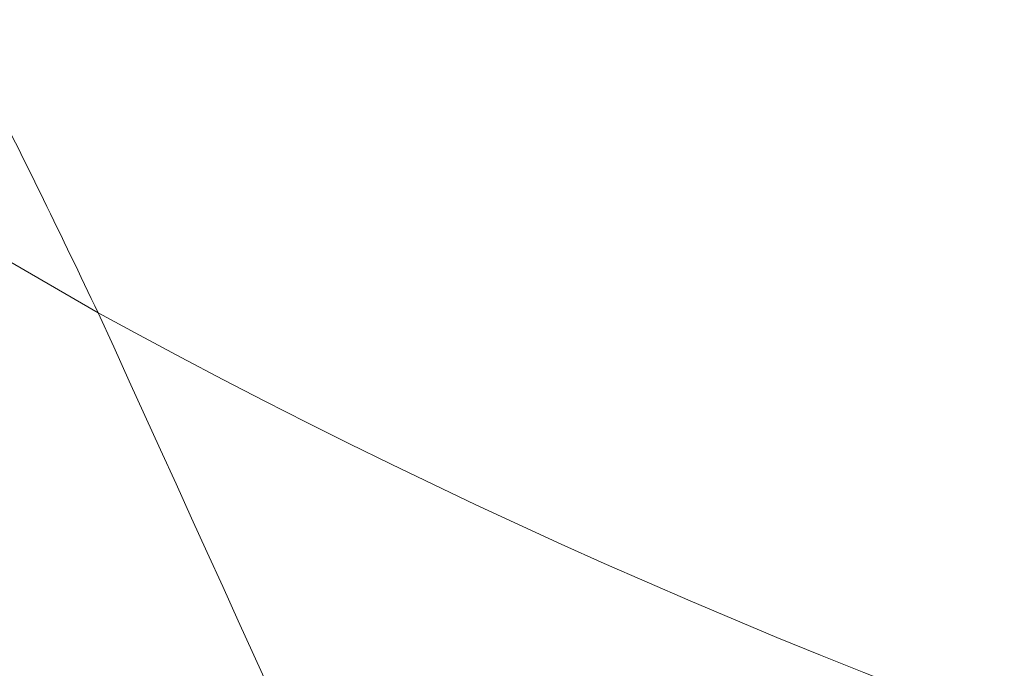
# Model space of a CAD drawing. Header units: millimetres. Extents: x 8 to 587, y 12 to 540.
# Tile 144 of 256: x 523.79 to 524.037, y 151.238 to 151.401. Entities that reach past the tile are written whole.
import ezdxf

# ---------------------------------------------------------------- set-up
doc = ezdxf.new("R2010")
doc.units = ezdxf.units.MM

msp = doc.modelspace()

# ---------------------------------------------------------------- linework, layer by layer
at = {"color": 252, "linetype": 'Continuous', "lineweight": 0}
msp.add_line((523.80977, 151.32725), (513.51093, 157.27264), dxfattribs=at)
msp.add_arc((524.63875, 152.84283), 1.72748, 241.32291, 266.37139, dxfattribs=at)
for points, knots in [([(523.80977, 151.32725), (523.80069, 151.34618), (523.78253, 151.38404), (523.75061, 151.44159), (523.71531, 151.49959), (523.67607, 151.55846), (523.63309, 151.61791), (523.58629, 151.67801), (523.53615, 151.73818), (523.46643, 151.8168), (523.37326, 151.91355), (523.2521, 152.02803), (523.1215, 152.14166), (522.9928, 152.24582), (522.86919, 152.34035), (522.75214, 152.42594), (522.63164, 152.51052), (522.5079, 152.5942), (522.38184, 152.67663), (522.25329, 152.75812), (522.12283, 152.83868), (522.03456, 152.8915), (521.9904, 152.91793)], [0, 0, 0, 0, 0.0340418, 0.0680837, 0.1023983, 0.1367131, 0.1718565, 0.2070003, 0.2424113, 0.2778227, 0.3458732, 0.4143198, 0.4838712, 0.5537467, 0.6085046, 0.6633823, 0.7190201, 0.7746599, 0.830656, 0.8866536, 0.9432946, 1, 1, 1, 1]), ([(527.46225, 142.17889), (527.37063, 142.44237), (527.18739, 142.96933), (526.906, 143.75354), (526.61978, 144.53327), (526.32828, 145.30804), (526.03164, 146.07794), (525.72979, 146.84296), (525.42277, 147.60308), (525.11056, 148.35825), (524.78002, 149.13967), (524.43028, 149.94639), (524.10203, 150.68564), (523.89328, 151.14392), (523.80977, 151.32725)], [0, 0, 0, 0, 0.08326, 0.166521, 0.249782, 0.333084, 0.416387, 0.49969, 0.583053, 0.666418, 0.749781, 0.84361, 0.937439, 1, 1, 1, 1])]:
    msp.add_open_spline(points, degree=3, knots=knots, dxfattribs=at)

doc.saveas('drawing.dxf')
